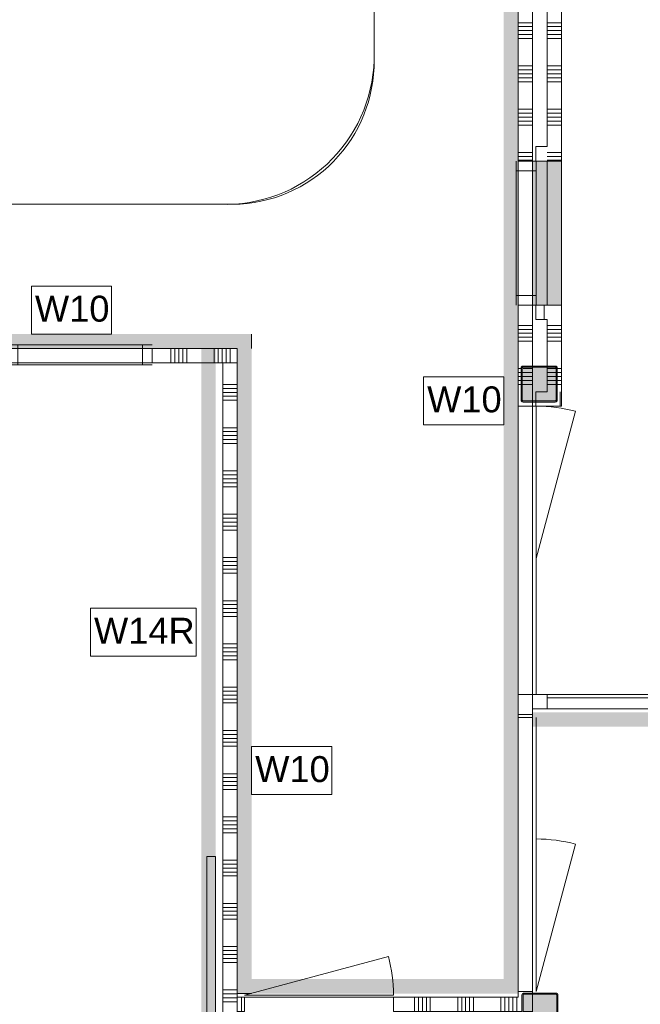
# Model space of a CAD drawing. Header units: millimetres. Extents: x -409 to 257590, y -7854 to 67330.
# Tile 175 of 205: x 86251 to 90557, y 4400 to 11231. Entities that reach past the tile are written whole.
import ezdxf

# ---------------------------------------------------------------- set-up
doc = ezdxf.new("R2010")
doc.units = ezdxf.units.MM
doc.header["$MEASUREMENT"] = 0
for name, color, linetype in [('Info Wandafwerking aanduiding', 7, 'Continuous'), ('Info Wandafwerking aanduiding Doorsnede-arcering', 7, 'Continuous'), ('New_22 NC Binnenwanden', 7, 'Continuous'), ('New_22 NC Binnenwanden Afdek-arcering', 7, 'Continuous'), ('New_22 NC Binnenwanden Deuren', 7, 'Continuous'), ('New_22 NC Binnenwanden Doorsnede-arcering', 7, 'Continuous'), ('New_22 NC Binnenwanden Laagscheidingslijnen', 7, 'Continuous'), ('New_22 NC Binnenwanden Ramen', 7, 'Continuous'), ('New_72 Vaste Inrichting', 7, 'Continuous'), ('New_Info Wandafwerking aanduiding', 7, 'Continuous'), ('New_Info Wandafwerking aanduiding Doorsnede-arcering', 7, 'Continuous'), ('New_Z Ruimtefuncties Zone omranding', 7, 'Continuous'), ('S-COLS-____-OTLN.RVT S', 7, 'Continuous'), ('S-COLS-____-OTLN.RVT S 2D arcering', 7, 'Continuous')]:
    doc.layers.add(name, color=color, linetype=linetype)
doc.styles.add('GENERATED_STYLE_1', font='txt')

# ---------------------------------------------------------------- blocks, each defined once
blk = doc.blocks.new('*X73')
at = {"layer": 'New_22 NC Binnenwanden Doorsnede-arcering', "color": 254, "linetype": 'Continuous', "lineweight": 0, "true_color": 0xe9ebeb}
for p, q in [((87300.3, 8949.4), (87300.3, 8912.7)), ((87327.8, 8949.4), (87327.8, 8912.7)), ((87355.2, 8949.4), (87355.2, 8912.7)), ((87382.6, 8949.4), (87382.6, 8912.7)), ((87410.1, 8949.4), (87410.1, 8912.7)), ((87600.3, 8949.4), (87600.3, 8912.7)), ((87627.8, 8949.4), (87627.8, 8912.7)), ((87655.2, 8949.4), (87655.2, 8912.7)), ((87682.6, 8949.4), (87682.6, 8912.7)), ((87710.1, 8949.4), (87710.1, 8912.7)), ((87300.3, 8912.7), (87300.3, 8849.4)), ((87327.8, 8912.7), (87327.8, 8849.4)), ((87355.2, 8912.7), (87355.2, 8849.4)), ((87382.6, 8912.7), (87382.6, 8849.4)), ((87410.1, 8912.7), (87410.1, 8849.4)), ((87600.3, 8912.7), (87600.3, 8849.4)), ((87627.8, 8912.7), (87627.8, 8849.4)), ((87655.2, 8912.7), (87655.2, 8849.4)), ((87682.6, 8912.7), (87682.6, 8872)), ((87710.1, 8912.7), (87710.1, 8899.5))]:
    blk.add_line(p, q, dxfattribs=at)
blk = doc.blocks.new('R1 22')
at = {"layer": 'New_22 NC Binnenwanden Ramen', "color": 1, "linetype": 'Continuous', "lineweight": 0}
for p, q in [((-500, 0), (-433, 0)), ((-433, 0), (-433, -139)), ((-433, 0), (433, 0)), ((433, -139), (433, 0)), ((433, 0), (500, 0)), ((-433, -139), (-500, -139)), ((433, -139), (-433, -139)), ((500, -139), (433, -139))]:
    blk.add_line(p, q, dxfattribs=at)
at = {"layer": 'New_22 NC Binnenwanden Ramen', "color": 9, "linetype": 'Continuous', "lineweight": 0}
for p, q in [((-500, -25), (500, -25)), ((-500, -125), (500, -125))]:
    blk.add_line(p, q, dxfattribs=at)
at = {"layer": 'New_22 NC Binnenwanden Ramen', "color": 7, "linetype": 'Continuous', "lineweight": 0}
for p, q in [((-500, -125), (-500, -25)), ((-500, -125), (-500, -25)), ((500, -125), (500, -25)), ((500, -125), (500, -25))]:
    blk.add_line(p, q, dxfattribs=at)
blk = doc.blocks.new('*X78')
at = {"layer": 'New_22 NC Binnenwanden Doorsnede-arcering', "color": 254, "linetype": 'Continuous', "lineweight": 0, "true_color": 0xe9ebeb}
for p, q in [((87710.1, 8899.5), (87710.1, 8849.4)), ((87682.6, 8872), (87682.6, 8849.4))]:
    blk.add_line(p, q, dxfattribs=at)
blk = doc.blocks.new('Wall_4_2', base_point=(73460, 8949.9))
at = {"layer": 'New_22 NC Binnenwanden', "color": 8, "linetype": 'Continuous', "lineweight": 0, "true_color": 0x778488}
blk.add_line((87169.6, 8849.4), (87169.6, 8949.4), dxfattribs=at)
at = {"layer": 'New_22 NC Binnenwanden', "color": 8, "linetype": 'Continuous', "lineweight": 0, "true_color": 0x778488, "flags": 128}
for points in [[(87760, 8949.4), (87169.6, 8949.4)], [(87760, 8949.4), (87760, 8849.4)], [(87169.6, 8849.4), (87660, 8849.4)]]:
    blk.add_lwpolyline(points, dxfattribs=at)
at = {"layer": 'New_22 NC Binnenwanden Laagscheidingslijnen', "color": 8, "linetype": 'Continuous', "lineweight": 0, "true_color": 0x778488}
blk.add_line((87760, 8849.4), (87660, 8849.4), dxfattribs=at)
at = {"layer": 'New_22 NC Binnenwanden', "color": 8, "lineweight": 0, "true_color": 0x778488}
for name in ['*X73', '*X78']:
    blk.add_blockref(name, (0, 0), dxfattribs=at)
at = {"layer": 'New_22 NC Binnenwanden Ramen', "color": 1, "linetype": 'Continuous', "lineweight": 0, "zscale": 1000, "rotation": 359.9978635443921}
blk.add_blockref('R1 22', (86669.6, 8974.4), dxfattribs=at)
blk = doc.blocks.new('*X119')
at = {"layer": 'New_22 NC Binnenwanden Doorsnede-arcering', "color": 254, "linetype": 'Continuous', "lineweight": 0, "true_color": 0xe9ebeb}
blk.add_line((87790.3, 4350), (87790.3, 4450), dxfattribs=at)
blk = doc.blocks.new('*X120')
at = {"layer": 'New_22 NC Binnenwanden Doorsnede-arcering', "color": 254, "linetype": 'Continuous', "lineweight": 0, "true_color": 0xe9ebeb}
for p, q in [((88990.3, 4350), (88990.3, 4450)), ((89017.7, 4350), (89017.7, 4450)), ((89045.1, 4350), (89045.1, 4450)), ((89072.6, 4350), (89072.6, 4450)), ((89100, 4350), (89100, 4450)), ((89290.3, 4350), (89290.3, 4450)), ((89317.7, 4350), (89317.7, 4450)), ((89345.1, 4350), (89345.1, 4450)), ((89372.6, 4350), (89372.6, 4450)), ((89400, 4350), (89400, 4450)), ((89590.3, 4350), (89590.3, 4450)), ((89617.7, 4350), (89617.7, 4450)), ((89645.1, 4350), (89645.1, 4450)), ((89672.6, 4350), (89672.6, 4450)), ((89700, 4350), (89700, 4450))]:
    blk.add_line(p, q, dxfattribs=at)
blk = doc.blocks.new('D1 22_5')
at = {"layer": 'New_22 NC Binnenwanden Deuren', "color": 1, "linetype": 'Continuous', "lineweight": 0}
for q in [(-481.8, 267.6), (-517, 0)]:
    blk.add_line((517, 0), q, dxfattribs=at)
at = {"layer": 'New_22 NC Binnenwanden Deuren', "color": 7, "linetype": 'Continuous', "lineweight": 0}
for p, q in [((-517, -14), (-517, -114)), ((-517, -14), (-517, -114)), ((517, -14), (517, -114)), ((517, -14), (517, -114))]:
    blk.add_line(p, q, dxfattribs=at)
at = {"layer": 'New_22 NC Binnenwanden Deuren', "color": 1, "linetype": 'Continuous', "lineweight": 0}
blk.add_arc((517, 0), 1034, 165, 180, dxfattribs=at)
blk = doc.blocks.new('Wall_14_2', base_point=(87660, 4450))
at = {"layer": 'New_22 NC Binnenwanden', "color": 8, "linetype": 'Continuous', "lineweight": 0, "true_color": 0x778488}
for p, q in [((87810, 4450), (87810, 4350)), ((88844, 4450), (88844, 4350))]:
    blk.add_line(p, q, dxfattribs=at)
at = {"layer": 'New_22 NC Binnenwanden', "color": 8, "linetype": 'Continuous', "lineweight": 0, "true_color": 0x778488, "flags": 128}
for points in [[(87810, 4450), (87760, 4450)], [(87760, 4450), (87760, 4350)], [(89710, 4450), (88844, 4450)], [(89810, 4450), (89810, 4350)], [(87760, 4350), (87810, 4350)], [(88844, 4350), (89710, 4350)]]:
    blk.add_lwpolyline(points, dxfattribs=at)
at = {"layer": 'New_22 NC Binnenwanden Laagscheidingslijnen', "color": 8, "linetype": 'Continuous', "lineweight": 0, "true_color": 0x778488}
for p, q in [((89710, 4350), (89735, 4350)), ((89743, 4350), (89810, 4350))]:
    blk.add_line(p, q, dxfattribs=at)
at = {"layer": 'New_22 NC Binnenwanden', "color": 8, "lineweight": 0, "true_color": 0x778488}
for name in ['*X119', '*X120']:
    blk.add_blockref(name, (0, 0), dxfattribs=at)
at = {"layer": 'New_22 NC Binnenwanden Deuren', "color": 1, "linetype": 'Continuous', "lineweight": 0, "xscale": -0.9999999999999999, "zscale": 1000, "rotation": 359.9999169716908}
blk.add_blockref('D1 22_5', (88327, 4464), dxfattribs=at)
blk = doc.blocks.new('*X622')
at = {"layer": 'New_22 NC Binnenwanden Doorsnede-arcering', "color": 254, "linetype": 'Continuous', "lineweight": 0, "true_color": 0xe9ebeb}
blk.add_line((89710, 6409.7), (89810, 6409.7), dxfattribs=at)
blk = doc.blocks.new('*X623')
at = {"layer": 'New_22 NC Binnenwanden Doorsnede-arcering', "color": 254, "linetype": 'Continuous', "lineweight": 0, "true_color": 0xe9ebeb}
for p, q in [((89710, 9109.7), (89810, 9109.7)), ((89710, 9082.3), (89810, 9082.3)), ((89710, 9054.9), (89810, 9054.9)), ((89710, 9027.4), (89810, 9027.4)), ((89710, 9000), (89810, 9000)), ((89710, 8809.7), (89735.3, 8809.7)), ((89710, 8782.3), (89735, 8782.3)), ((89710, 8754.9), (89735, 8754.9)), ((89710, 8727.4), (89735, 8727.4)), ((89710, 8700), (89735, 8700))]:
    blk.add_line(p, q, dxfattribs=at)
blk = doc.blocks.new('*X624')
at = {"layer": 'New_22 NC Binnenwanden Doorsnede-arcering', "color": 254, "linetype": 'Continuous', "lineweight": 0, "true_color": 0xe9ebeb}
for p, q in [((89710, 11509.7), (89810, 11509.7)), ((89710, 11482.3), (89810, 11482.3)), ((89710, 11454.9), (89810, 11454.9)), ((89710, 11427.4), (89810, 11427.4)), ((89710, 11400), (89810, 11400)), ((89710, 11209.7), (89810, 11209.7)), ((89710, 11182.3), (89810, 11182.3)), ((89710, 11154.9), (89810, 11154.9)), ((89710, 11127.4), (89810, 11127.4)), ((89710, 11100), (89810, 11100)), ((89710, 10909.7), (89810, 10909.7)), ((89710, 10882.3), (89810, 10882.3)), ((89710, 10854.9), (89810, 10854.9)), ((89710, 10827.4), (89810, 10827.4)), ((89710, 10800), (89810, 10800)), ((89710, 10609.7), (89810, 10609.7)), ((89710, 10582.3), (89810, 10582.3)), ((89710, 10554.9), (89810, 10554.9)), ((89710, 10527.4), (89810, 10527.4)), ((89710, 10500), (89810, 10500)), ((89710, 10309.7), (89810, 10309.7)), ((89710, 10282.3), (89810, 10282.3)), ((89710, 10254.9), (89810, 10254.9))]:
    blk.add_line(p, q, dxfattribs=at)
blk = doc.blocks.new('*X626')
at = {"layer": 'New_22 NC Binnenwanden Doorsnede-arcering', "color": 254, "linetype": 'Continuous', "lineweight": 0, "true_color": 0xe9ebeb}
for p, q in [((89743, 8782.3), (89810, 8782.3)), ((89743, 8754.9), (89810, 8754.9)), ((89743.3, 8809.7), (89810, 8809.7)), ((89743, 8727.4), (89810, 8727.4)), ((89743, 8700), (89810, 8700))]:
    blk.add_line(p, q, dxfattribs=at)
blk = doc.blocks.new('R1 22_3')
at = {"layer": 'New_22 NC Binnenwanden Ramen', "color": 1, "linetype": 'Continuous', "lineweight": 0}
for p, q in [((-500, 0), (-433, 0)), ((-433, 0), (-433, -139)), ((-433, 0), (433, 0)), ((433, -139), (433, 0)), ((433, 0), (500, 0)), ((-433, -139), (-500, -139)), ((433, -139), (-433, -139)), ((500, -139), (433, -139))]:
    blk.add_line(p, q, dxfattribs=at)
at = {"layer": 'New_22 NC Binnenwanden Ramen', "color": 9, "linetype": 'Continuous', "lineweight": 0}
for p, q in [((-500, -14), (500, -14)), ((-500, -114), (500, -114))]:
    blk.add_line(p, q, dxfattribs=at)
at = {"layer": 'New_22 NC Binnenwanden Ramen', "color": 7, "linetype": 'Continuous', "lineweight": 0}
for p, q in [((-500, -14), (-500, -114)), ((-500, -14), (-500, -114)), ((500, -14), (500, -114)), ((500, -14), (500, -114))]:
    blk.add_line(p, q, dxfattribs=at)
blk = doc.blocks.new('D1 zl1-a 22')
at = {"layer": 'New_22 NC Binnenwanden Deuren', "color": 1, "linetype": 'Continuous', "lineweight": 0}
for p, q in [((57, 0), (-964, 273.6)), ((57, 0), (-1000, 0)), ((1000, 0), (57, 0))]:
    blk.add_line(p, q, dxfattribs=at)
at = {"layer": 'New_22 NC Binnenwanden Deuren', "color": 7, "linetype": 'Continuous', "lineweight": 0}
for p, q in [((-1000, -125), (-1000, -25)), ((-1000, -125), (-1000, -25)), ((1000, -125), (1000, -25)), ((1000, -125), (1000, -25))]:
    blk.add_line(p, q, dxfattribs=at)
at = {"layer": 'New_22 NC Binnenwanden Deuren', "color": 1, "linetype": 'Continuous', "lineweight": 0}
blk.add_arc((57, 0), 1057, 165, 180, dxfattribs=at)
blk = doc.blocks.new('D1 zl1-b 22_6')
at = {"layer": 'New_22 NC Binnenwanden Deuren', "color": 1, "linetype": 'Continuous', "lineweight": 0}
for p, q in [((950, 0), (-71, 273.6)), ((-950, 0), (-107, 0)), ((950, 0), (-107, 0))]:
    blk.add_line(p, q, dxfattribs=at)
at = {"layer": 'New_22 NC Binnenwanden Deuren', "color": 7, "linetype": 'Continuous', "lineweight": 0}
for p, q in [((-950, -125), (-950, -25)), ((-950, -125), (-950, -25)), ((950, -125), (950, -25)), ((950, -125), (950, -25))]:
    blk.add_line(p, q, dxfattribs=at)
at = {"layer": 'New_22 NC Binnenwanden Deuren', "color": 1, "linetype": 'Continuous', "lineweight": 0}
blk.add_arc((950, 0), 1057, 165, 180, dxfattribs=at)
blk = doc.blocks.new('Wall_135_2', base_point=(89810, 11600))
at = {"layer": 'New_22 NC Binnenwanden', "color": 8, "linetype": 'Continuous', "lineweight": 0, "true_color": 0x778488}
for p, q in [((89710, 10250), (89810, 10250)), ((89710, 9250), (89810, 9250)), ((89710, 8550), (89810, 8550)), ((89710, 6550), (89810, 6550)), ((89710, 6390), (89810, 6390)), ((89710, 4490), (89810, 4490))]:
    blk.add_line(p, q, dxfattribs=at)
at = {"layer": 'New_22 NC Binnenwanden', "color": 8, "linetype": 'Continuous', "lineweight": 0, "true_color": 0x778488, "flags": 128}
for points in [[(89710, 11600), (89710, 10250)], [(89810, 10250), (89810, 11600)], [(89710, 9250), (89710, 8550)], [(89810, 8825), (89810, 9250)], [(89810, 8583), (89810, 8817)], [(89810, 8550), (89810, 8575)], [(89710, 6550), (89710, 6390)], [(89810, 6390), (89810, 6550)], [(89710, 4490), (89710, 4450)], [(89810, 4475), (89810, 4490)], [(89810, 4450), (89810, 4467)]]:
    blk.add_lwpolyline(points, dxfattribs=at)
at = {"layer": 'New_22 NC Binnenwanden', "color": 8, "lineweight": 0, "true_color": 0x778488}
for name in ['*X624', '*X623', '*X626', '*X622']:
    blk.add_blockref(name, (0, 0), dxfattribs=at)
at = {"layer": 'New_22 NC Binnenwanden Deuren', "color": 1, "linetype": 'Continuous', "lineweight": 0, "zscale": 1000, "rotation": 270}
for name, p in [('D1 zl1-a 22', (89835, 7550)), ('D1 zl1-b 22_6', (89835, 5440))]:
    blk.add_blockref(name, p, dxfattribs=at)
at = {"layer": 'New_22 NC Binnenwanden Ramen', "color": 1, "linetype": 'Continuous', "lineweight": 0, "zscale": 1000, "rotation": 90}
blk.add_blockref('R1 22_3', (89696, 9750), dxfattribs=at)
blk = doc.blocks.new('Wall_238_2', base_point=(90010, 10250))
at = {"layer": 'New_22 NC Binnenwanden', "color": 8, "linetype": 'Continuous', "lineweight": 0, "true_color": 0x778488, "flags": 128}
for points in [[(89910, 10350), (89832.4, 10350)], [(89832.4, 10250), (89832.4, 10350)], [(89832.4, 10250), (89910, 10250)]]:
    blk.add_lwpolyline(points, dxfattribs=at)
blk = doc.blocks.new('*X959')
at = {"layer": 'New_22 NC Binnenwanden Doorsnede-arcering', "color": 254, "linetype": 'Continuous', "lineweight": 0, "true_color": 0xe9ebeb}
blk.add_line((89890.3, 9150), (89890.3, 9250), dxfattribs=at)
blk = doc.blocks.new('Wall_239_2', base_point=(90010, 9250))
at = {"layer": 'New_22 NC Binnenwanden', "color": 8, "linetype": 'Continuous', "lineweight": 0, "true_color": 0x778488, "flags": 128}
for points in [[(89910, 9250), (89832.4, 9250)], [(89832.4, 9250), (89832.4, 9150)], [(89832.4, 9150), (89910, 9150)]]:
    blk.add_lwpolyline(points, dxfattribs=at)
at = {"layer": 'New_22 NC Binnenwanden', "color": 8, "lineweight": 0, "true_color": 0x778488}
blk.add_blockref('*X959', (0, 0), dxfattribs=at)
blk = doc.blocks.new('Slab_10_2', base_point=(89810, 9250))
at = {"layer": 'New_22 NC Binnenwanden Afdek-arcering', "linetype": 'Continuous', "lineweight": 0, "true_color": 0xffffff}
blk.add_hatch(color=7, dxfattribs=at).paths.add_polyline_path([(89810, 9250), (90010, 9250), (90010, 10250), (89810, 10250)])
at = {"layer": 'New_22 NC Binnenwanden', "color": 1, "linetype": 'Continuous', "lineweight": 0, "flags": 128}
blk.add_lwpolyline([(89810, 9250), (90010, 9250), (90010, 10250), (89810, 10250)], close=True, dxfattribs=at)
blk = doc.blocks.new('*X1280')
at = {"layer": 'New_22 NC Binnenwanden Doorsnede-arcering', "color": 254, "linetype": 'Continuous', "lineweight": 0, "true_color": 0xe9ebeb}
for p, q in [((90000, 8560), (90000, 8559.3)), ((90000, 8559.3), (90000, 8550))]:
    blk.add_line(p, q, dxfattribs=at)
blk = doc.blocks.new('*X1283')
at = {"layer": 'New_22 NC Binnenwanden Doorsnede-arcering', "color": 254, "linetype": 'Continuous', "lineweight": 0, "true_color": 0xe9ebeb}
blk.add_line((90000, 8650), (90000, 8560), dxfattribs=at)
blk = doc.blocks.new('Wall_299_2', base_point=(90010, 8550))
at = {"layer": 'New_22 NC Binnenwanden', "color": 8, "linetype": 'Continuous', "lineweight": 0, "true_color": 0x778488, "flags": 128}
for points in [[(89910, 8650), (89832.4, 8650)], [(89832.4, 8583), (89832.4, 8650)], [(90010, 8550), (90010, 8650)], [(89832.4, 8550), (89832.4, 8575)], [(89832.4, 8550), (90010, 8550)]]:
    blk.add_lwpolyline(points, dxfattribs=at)
at = {"layer": 'New_22 NC Binnenwanden', "color": 8, "lineweight": 0, "true_color": 0x778488}
for name in ['*X1283', '*X1280']:
    blk.add_blockref(name, (0, 0), dxfattribs=at)
blk = doc.blocks.new('*X1285')
at = {"layer": 'New_22 NC Binnenwanden Doorsnede-arcering', "color": 254, "linetype": 'Continuous', "lineweight": 0, "true_color": 0xe9ebeb}
for p, q in [((89910, 11482.3), (90010, 11482.3)), ((89910, 11454.9), (90010, 11454.9)), ((89910, 11427.4), (90010, 11427.4)), ((89910, 11400), (90010, 11400)), ((89910, 11209.7), (90010, 11209.7)), ((89910, 11182.3), (90010, 11182.3)), ((89910, 11154.9), (90010, 11154.9)), ((89910, 11127.4), (90010, 11127.4)), ((89910, 11100), (90010, 11100)), ((89910, 10909.7), (90010, 10909.7)), ((89910, 10882.3), (90010, 10882.3)), ((89910, 10854.9), (90010, 10854.9)), ((89910, 10827.4), (90010, 10827.4)), ((89910, 10800), (90010, 10800)), ((89910, 10609.7), (90010, 10609.7)), ((89910, 10582.3), (90010, 10582.3)), ((89910, 10554.9), (90010, 10554.9)), ((89910, 10527.4), (90010, 10527.4)), ((89910, 10500), (90010, 10500)), ((89910, 10309.7), (90010, 10309.7)), ((89910, 10282.3), (90010, 10282.3)), ((89910, 10254.9), (90010, 10254.9))]:
    blk.add_line(p, q, dxfattribs=at)
blk = doc.blocks.new('*X1286')
at = {"layer": 'New_22 NC Binnenwanden Doorsnede-arcering', "color": 254, "linetype": 'Continuous', "lineweight": 0, "true_color": 0xe9ebeb}
for p, q in [((89910, 9109.7), (90010, 9109.7)), ((89910, 9082.3), (90010, 9082.3)), ((89910, 9054.9), (90010, 9054.9)), ((89910, 9027.4), (90010, 9027.4)), ((89910, 9000), (90010, 9000)), ((89984.7, 8809.7), (90010, 8809.7)), ((89985, 8782.3), (90010, 8782.3)), ((89985, 8754.9), (90010, 8754.9)), ((89985, 8727.4), (90010, 8727.4)), ((89985, 8700), (90010, 8700))]:
    blk.add_line(p, q, dxfattribs=at)
blk = doc.blocks.new('*X1287')
at = {"layer": 'New_22 NC Binnenwanden Doorsnede-arcering', "color": 254, "linetype": 'Continuous', "lineweight": 0, "true_color": 0xe9ebeb}
for p, q in [((89910, 8809.7), (89976.7, 8809.7)), ((89910, 8782.3), (89977, 8782.3)), ((89910, 8754.9), (89977, 8754.9)), ((89910, 8727.4), (89977, 8727.4)), ((89910, 8700), (89977, 8700))]:
    blk.add_line(p, q, dxfattribs=at)
blk = doc.blocks.new('R rechthoekige opening 22')
at = {"layer": 'New_22 NC Binnenwanden Ramen', "color": 9, "linetype": 'Continuous', "lineweight": 0}
for p, q in [((-500, -25), (500, -25)), ((-500, -125), (500, -125))]:
    blk.add_line(p, q, dxfattribs=at)
at = {"layer": 'New_22 NC Binnenwanden Ramen', "color": 7, "linetype": 'Continuous', "lineweight": 0}
for p, q in [((-500, -125), (-500, -25)), ((500, -125), (500, -25))]:
    blk.add_line(p, q, dxfattribs=at)
blk = doc.blocks.new('Wall_300_2', base_point=(90010, 8550))
at = {"layer": 'New_22 NC Binnenwanden', "color": 8, "linetype": 'Continuous', "lineweight": 0, "true_color": 0x778488}
for p, q in [((90010, 10250), (89910, 10250)), ((90010, 9250), (89910, 9250))]:
    blk.add_line(p, q, dxfattribs=at)
at = {"layer": 'New_22 NC Binnenwanden', "color": 8, "linetype": 'Continuous', "lineweight": 0, "true_color": 0x778488, "flags": 128}
for points in [[(89910, 12925), (89910, 10350)], [(90010, 10250), (90010, 11500)], [(90010, 8650), (90010, 9250)], [(89910, 9150), (89910, 8825)], [(89910, 8817), (89910, 8650)]]:
    blk.add_lwpolyline(points, dxfattribs=at)
at = {"layer": 'New_22 NC Binnenwanden', "color": 8, "lineweight": 0, "true_color": 0x778488}
for name in ['*X1285', '*X1286', '*X1287']:
    blk.add_blockref(name, (0, 0), dxfattribs=at)
at = {"layer": 'New_22 NC Binnenwanden Ramen', "color": 1, "linetype": 'Continuous', "lineweight": 0, "zscale": 1000, "rotation": 90}
blk.add_blockref('R rechthoekige opening 22', (89885, 9750), dxfattribs=at)
blk = doc.blocks.new('Wall_358_2', base_point=(74410.4, 8949.9))
at = {"layer": 'Info Wandafwerking aanduiding Doorsnede-arcering', "linetype": 'Continuous', "lineweight": 0}
for points in [[(87760, 9049.4), (74410.4, 9049.9), (74410.4, 8949.9), (87760, 8949.4)], [(87760, 8949.4), (87860, 9049.4), (87760, 9049.4)], [(87760, 8949.4), (87860, 8949.4), (87860, 9049.4)]]:
    blk.add_hatch(color=1, dxfattribs=at).paths.add_polyline_path(points)
at = {"layer": 'Info Wandafwerking aanduiding', "color": 9, "linetype": 'Continuous', "lineweight": 0, "flags": 128}
blk.add_lwpolyline([(87860, 9049.4), (87860, 8949.4)], dxfattribs=at)
blk = doc.blocks.new('Wall_359_2', base_point=(87760, 8949.4))
at = {"layer": 'Info Wandafwerking aanduiding Doorsnede-arcering', "linetype": 'Continuous', "lineweight": 0}
for points in [[(87760, 8949.4), (87760, 4574.7), (87860, 4574.7), (87860, 8949.4)], [(87860, 4574.7), (87760, 4574.7), (87760, 4474.7)], [(87860, 4574.7), (87760, 4474.7), (87860, 4474.7)]]:
    blk.add_hatch(color=1, dxfattribs=at).paths.add_polyline_path(points)
at = {"layer": 'Info Wandafwerking aanduiding', "color": 9, "linetype": 'Continuous', "lineweight": 0, "flags": 128}
blk.add_lwpolyline([(87760, 4474.7), (87860, 4474.7)], dxfattribs=at)
blk = doc.blocks.new('Wall_360_2', base_point=(87760, 4474.7))
at = {"layer": 'Info Wandafwerking aanduiding Doorsnede-arcering', "linetype": 'Continuous', "lineweight": 0}
for points in [[(87860, 4474.7), (89610, 4474.7), (89610, 4574.7), (87860, 4574.7)], [(89610, 4574.7), (89610, 4474.7), (89710, 4474.7)], [(89710, 4574.7), (89610, 4574.7), (89710, 4474.7)]]:
    blk.add_hatch(color=1, dxfattribs=at).paths.add_polyline_path(points)
at = {"layer": 'Info Wandafwerking aanduiding', "color": 9, "linetype": 'Continuous', "lineweight": 0, "flags": 128}
blk.add_lwpolyline([(89710, 4474.7), (89710, 4574.7)], dxfattribs=at)
blk = doc.blocks.new('Wall_361_2', base_point=(89710, 4474.7))
at = {"layer": 'Info Wandafwerking aanduiding Doorsnede-arcering', "linetype": 'Continuous', "lineweight": 0}
blk.add_hatch(color=1, dxfattribs=at).paths.add_polyline_path([(89710, 4574.7), (89710, 21250), (89610, 21250), (89610, 4574.7)])
blk = doc.blocks.new('Slab_30_2', base_point=(89810, 9250))
at = {"layer": 'New_22 NC Binnenwanden Afdek-arcering', "linetype": 'Continuous', "lineweight": 0, "true_color": 0xffffff}
blk.add_hatch(color=7, dxfattribs=at).paths.add_polyline_path([(89810, 9250), (90010, 9250), (90010, 10250), (89810, 10250)])
at = {"layer": 'New_22 NC Binnenwanden', "color": 1, "linetype": 'Continuous', "lineweight": 0, "flags": 128}
blk.add_lwpolyline([(89810, 9250), (90010, 9250), (90010, 10250), (89810, 10250)], close=True, dxfattribs=at)
blk = doc.blocks.new('Notitiebord 22 KM')
at = {"layer": 'New_72 Vaste Inrichting', "color": 253, "linetype": 'Continuous', "lineweight": 0, "true_color": 0x99a3a6}
for p, q in [((2000, 60), (0, 60)), ((0, 60), (0, 0)), ((0, 0), (2000, 0)), ((2000, 0), (2000, 60))]:
    blk.add_line(p, q, dxfattribs=at)
blk = doc.blocks.new('Column 374[57]_2', base_point=(0.5, 3))
at = {"layer": 'S-COLS-____-OTLN.RVT S 2D arcering', "linetype": 'Continuous', "lineweight": 0, "true_color": 0x778488}
h = blk.add_hatch(color=8, dxfattribs=at)
h.paths.add_polyline_path([(89730.5, 8591), (89731.5, 8586), (89734.3, 8581.8), (89738.5, 8578.9), (89743.5, 8578), (89967.5, 8578), (89972.5, 8578.9), (89976.7, 8581.8), (89979.5, 8586), (89980.5, 8591), (89980.5, 8815), (89979.5, 8819.9), (89976.7, 8824.1), (89972.5, 8827), (89967.5, 8828), (89743.5, 8828), (89738.5, 8827), (89734.3, 8824.1), (89731.5, 8819.9), (89730.5, 8815)])
h.paths.add_polyline_path([(89967.5, 8586), (89743.5, 8586), (89741.6, 8586.3), (89740, 8587.4), (89738.9, 8589), (89738.5, 8591), (89738.5, 8815), (89738.9, 8816.9), (89740, 8818.5), (89741.6, 8819.6), (89743.5, 8820), (89967.5, 8820), (89969.4, 8819.6), (89971.1, 8818.5), (89972.1, 8816.9), (89972.5, 8815), (89972.5, 8591), (89972.1, 8589), (89971.1, 8587.4), (89969.4, 8586.3)], flags=0)
blk.add_hatch(color=8, dxfattribs=at).paths.add_polyline_path([(89967.5, 8820), (89743.5, 8820), (89741.6, 8819.6), (89740, 8818.5), (89738.9, 8816.9), (89738.5, 8815), (89738.5, 8591), (89738.9, 8589), (89740, 8587.4), (89741.6, 8586.3), (89743.5, 8586), (89967.5, 8586), (89969.4, 8586.3), (89971.1, 8587.4), (89972.1, 8589), (89972.5, 8591), (89972.5, 8815), (89972.1, 8816.9), (89971.1, 8818.5), (89969.4, 8819.6)])
at = {"layer": 'S-COLS-____-OTLN.RVT S', "color": 1, "linetype": 'Continuous', "lineweight": 0}
for p, q in [((89731.5, 8819.9), (89730.5, 8815)), ((89730.5, 8815), (89730.5, 8591)), ((89734.3, 8824.1), (89731.5, 8819.9)), ((89738.5, 8827), (89734.3, 8824.1)), ((89743.5, 8828), (89738.5, 8827)), ((89738.5, 8815), (89738.9, 8816.9)), ((89738.5, 8591), (89738.5, 8815)), ((89738.9, 8816.9), (89740, 8818.5)), ((89740, 8818.5), (89741.6, 8819.6)), ((89741.6, 8819.6), (89743.5, 8820)), ((89967.5, 8828), (89743.5, 8828)), ((89743.5, 8820), (89967.5, 8820)), ((89972.5, 8827), (89967.5, 8828)), ((89967.5, 8820), (89969.4, 8819.6)), ((89969.4, 8819.6), (89971.1, 8818.5)), ((89971.1, 8818.5), (89972.1, 8816.9)), ((89972.1, 8816.9), (89972.5, 8815)), ((89976.7, 8824.1), (89972.5, 8827)), ((89972.5, 8815), (89972.5, 8591)), ((89979.5, 8819.9), (89976.7, 8824.1)), ((89980.5, 8815), (89979.5, 8819.9)), ((89980.5, 8591), (89980.5, 8815)), ((89730.5, 8591), (89731.5, 8586)), ((89731.5, 8586), (89734.3, 8581.8)), ((89734.3, 8581.8), (89738.5, 8578.9)), ((89738.9, 8589), (89738.5, 8591)), ((89738.5, 8578.9), (89743.5, 8578)), ((89740, 8587.4), (89738.9, 8589)), ((89741.6, 8586.3), (89740, 8587.4)), ((89743.5, 8586), (89741.6, 8586.3)), ((89967.5, 8586), (89743.5, 8586)), ((89743.5, 8578), (89967.5, 8578)), ((89969.4, 8586.3), (89967.5, 8586)), ((89967.5, 8578), (89972.5, 8578.9)), ((89971.1, 8587.4), (89969.4, 8586.3)), ((89972.1, 8589), (89971.1, 8587.4)), ((89972.5, 8591), (89972.1, 8589)), ((89972.5, 8578.9), (89976.7, 8581.8)), ((89976.7, 8581.8), (89979.5, 8586)), ((89979.5, 8586), (89980.5, 8591))]:
    blk.add_line(p, q, dxfattribs=at)
blk = doc.blocks.new('Column 392[75]_2', base_point=(0.5, 3))
at = {"layer": 'S-COLS-____-OTLN.RVT S 2D arcering', "linetype": 'Continuous', "lineweight": 0, "true_color": 0x778488}
h = blk.add_hatch(color=8, dxfattribs=at)
h.paths.add_polyline_path([(89735.5, 4241), (89736.5, 4236), (89739.3, 4231.8), (89743.5, 4228.9), (89748.5, 4228), (89972.5, 4228), (89977.5, 4228.9), (89981.7, 4231.8), (89984.5, 4236), (89985.5, 4241), (89985.5, 4465), (89984.5, 4469.9), (89981.7, 4474.1), (89977.5, 4477), (89972.5, 4478), (89748.5, 4478), (89743.5, 4477), (89739.3, 4474.1), (89736.5, 4469.9), (89735.5, 4465)])
h.paths.add_polyline_path([(89972.5, 4236), (89748.5, 4236), (89746.6, 4236.3), (89745, 4237.4), (89743.9, 4239), (89743.5, 4241), (89743.5, 4465), (89743.9, 4466.9), (89745, 4468.5), (89746.6, 4469.6), (89748.5, 4470), (89972.5, 4470), (89974.4, 4469.6), (89976.1, 4468.5), (89977.1, 4466.9), (89977.5, 4465), (89977.5, 4241), (89977.1, 4239), (89976.1, 4237.4), (89974.4, 4236.3)], flags=0)
blk.add_hatch(color=8, dxfattribs=at).paths.add_polyline_path([(89972.5, 4470), (89748.5, 4470), (89746.6, 4469.6), (89745, 4468.5), (89743.9, 4466.9), (89743.5, 4465), (89743.5, 4241), (89743.9, 4239), (89745, 4237.4), (89746.6, 4236.3), (89748.5, 4236), (89972.5, 4236), (89974.4, 4236.3), (89976.1, 4237.4), (89977.1, 4239), (89977.5, 4241), (89977.5, 4465), (89977.1, 4466.9), (89976.1, 4468.5), (89974.4, 4469.6)])
at = {"layer": 'S-COLS-____-OTLN.RVT S', "color": 1, "linetype": 'Continuous', "lineweight": 0}
for p, q in [((89736.5, 4469.9), (89735.5, 4465)), ((89735.5, 4465), (89735.5, 4241)), ((89739.3, 4474.1), (89736.5, 4469.9)), ((89743.5, 4477), (89739.3, 4474.1)), ((89748.5, 4478), (89743.5, 4477)), ((89743.5, 4465), (89743.9, 4466.9)), ((89743.5, 4241), (89743.5, 4465)), ((89743.9, 4466.9), (89745, 4468.5)), ((89745, 4468.5), (89746.6, 4469.6)), ((89746.6, 4469.6), (89748.5, 4470)), ((89972.5, 4478), (89748.5, 4478)), ((89748.5, 4470), (89972.5, 4470)), ((89977.5, 4477), (89972.5, 4478)), ((89972.5, 4470), (89974.4, 4469.6)), ((89974.4, 4469.6), (89976.1, 4468.5)), ((89976.1, 4468.5), (89977.1, 4466.9)), ((89977.1, 4466.9), (89977.5, 4465)), ((89981.7, 4474.1), (89977.5, 4477)), ((89977.5, 4465), (89977.5, 4241)), ((89984.5, 4469.9), (89981.7, 4474.1)), ((89985.5, 4465), (89984.5, 4469.9)), ((89985.5, 4241), (89985.5, 4465)), ((89735.5, 4241), (89736.5, 4236)), ((89736.5, 4236), (89739.3, 4231.8)), ((89743.9, 4239), (89743.5, 4241)), ((89745, 4237.4), (89743.9, 4239)), ((89746.6, 4236.3), (89745, 4237.4)), ((89748.5, 4236), (89746.6, 4236.3)), ((89972.5, 4236), (89748.5, 4236)), ((89974.4, 4236.3), (89972.5, 4236)), ((89976.1, 4237.4), (89974.4, 4236.3)), ((89977.1, 4239), (89976.1, 4237.4)), ((89977.5, 4241), (89977.1, 4239)), ((89981.7, 4231.8), (89984.5, 4236)), ((89984.5, 4236), (89985.5, 4241)), ((89739.3, 4231.8), (89743.5, 4228.9)), ((89743.5, 4228.9), (89748.5, 4228)), ((89748.5, 4228), (89972.5, 4228)), ((89972.5, 4228), (89977.5, 4228.9)), ((89977.5, 4228.9), (89981.7, 4231.8))]:
    blk.add_line(p, q, dxfattribs=at)
blk = doc.blocks.new('*X2068')
at = {"layer": 'New_22 NC Binnenwanden Doorsnede-arcering', "color": 254, "linetype": 'Continuous', "lineweight": 0, "true_color": 0xe9ebeb}
for p, q in [((87733, 8700), (87660, 8700)), ((87760, 8700), (87733, 8700)), ((87733, 8672.6), (87660, 8672.6)), ((87733, 8645.1), (87660, 8645.1)), ((87733, 8617.7), (87660, 8617.7)), ((87760, 8672.6), (87733, 8672.6)), ((87760, 8645.1), (87733, 8645.1)), ((87760, 8617.7), (87733, 8617.7)), ((87733, 8590.3), (87660, 8590.3)), ((87760, 8590.3), (87733, 8590.3)), ((87733, 8400), (87660, 8400)), ((87733, 8372.6), (87660, 8372.6)), ((87733, 8345.1), (87660, 8345.1)), ((87760, 8400), (87733, 8400)), ((87760, 8372.6), (87733, 8372.6)), ((87760, 8345.1), (87733, 8345.1)), ((87733, 8317.7), (87660, 8317.7)), ((87733, 8290.3), (87660, 8290.3)), ((87760, 8317.7), (87733, 8317.7)), ((87760, 8290.3), (87733, 8290.3)), ((87733, 8100), (87660, 8100)), ((87733, 8072.6), (87660, 8072.6)), ((87760, 8100), (87733, 8100)), ((87760, 8072.6), (87733, 8072.6)), ((87733, 8045.1), (87660, 8045.1)), ((87733, 8017.7), (87660, 8017.7)), ((87760, 8045.1), (87733, 8045.1)), ((87760, 8017.7), (87733, 8017.7)), ((87733, 7990.3), (87660, 7990.3)), ((87760, 7990.3), (87733, 7990.3)), ((87733, 7800), (87660, 7800)), ((87760, 7800), (87733, 7800)), ((87733, 7772.6), (87660, 7772.6)), ((87733, 7745.1), (87660, 7745.1)), ((87760, 7772.6), (87733, 7772.6)), ((87760, 7745.1), (87733, 7745.1)), ((87733, 7717.7), (87660, 7717.7)), ((87733, 7690.3), (87660, 7690.3)), ((87760, 7717.7), (87733, 7717.7)), ((87760, 7690.3), (87733, 7690.3)), ((87733, 7500), (87660, 7500)), ((87733, 7472.6), (87660, 7472.6)), ((87760, 7500), (87733, 7500)), ((87760, 7472.6), (87733, 7472.6)), ((87733, 7445.1), (87660, 7445.1)), ((87733, 7417.7), (87660, 7417.7)), ((87733, 7390.3), (87660, 7390.3)), ((87760, 7445.1), (87733, 7445.1)), ((87760, 7417.7), (87733, 7417.7)), ((87760, 7390.3), (87733, 7390.3)), ((87733, 7200), (87660, 7200)), ((87733, 7172.6), (87660, 7172.6)), ((87760, 7200), (87733, 7200)), ((87760, 7172.6), (87733, 7172.6)), ((87733, 7145.1), (87660, 7145.1)), ((87733, 7117.7), (87660, 7117.7)), ((87760, 7145.1), (87733, 7145.1)), ((87760, 7117.7), (87733, 7117.7)), ((87733, 7090.3), (87660, 7090.3)), ((87760, 7090.3), (87733, 7090.3)), ((87733, 6900), (87660, 6900)), ((87760, 6900), (87733, 6900)), ((87733, 6872.6), (87660, 6872.6)), ((87733, 6845.1), (87660, 6845.1)), ((87760, 6872.6), (87733, 6872.6)), ((87760, 6845.1), (87733, 6845.1)), ((87733, 6817.7), (87660, 6817.7)), ((87733, 6790.3), (87660, 6790.3)), ((87760, 6817.7), (87733, 6817.7)), ((87760, 6790.3), (87733, 6790.3)), ((87733, 6600), (87660, 6600)), ((87733, 6572.6), (87660, 6572.6)), ((87760, 6600), (87733, 6600)), ((87760, 6572.6), (87733, 6572.6)), ((87733, 6545.1), (87660, 6545.1)), ((87733, 6517.7), (87660, 6517.7)), ((87733, 6490.3), (87660, 6490.3)), ((87760, 6545.1), (87733, 6545.1)), ((87760, 6517.7), (87733, 6517.7)), ((87760, 6490.3), (87733, 6490.3)), ((87733, 6300), (87660, 6300)), ((87760, 6300), (87733, 6300)), ((87733, 6272.6), (87660, 6272.6)), ((87733, 6245.1), (87660, 6245.1)), ((87733, 6217.7), (87660, 6217.7)), ((87760, 6272.6), (87733, 6272.6)), ((87760, 6245.1), (87733, 6245.1)), ((87760, 6217.7), (87733, 6217.7)), ((87733, 6190.3), (87660, 6190.3)), ((87760, 6190.3), (87733, 6190.3)), ((87733, 6000), (87660, 6000)), ((87733, 5972.6), (87660, 5972.6)), ((87733, 5945.1), (87660, 5945.1)), ((87760, 6000), (87733, 6000)), ((87760, 5972.6), (87733, 5972.6)), ((87760, 5945.1), (87733, 5945.1)), ((87733, 5917.7), (87660, 5917.7)), ((87733, 5890.3), (87660, 5890.3)), ((87760, 5917.7), (87733, 5917.7)), ((87760, 5890.3), (87733, 5890.3)), ((87733, 5700), (87660, 5700)), ((87733, 5672.6), (87660, 5672.6)), ((87760, 5700), (87733, 5700)), ((87760, 5672.6), (87733, 5672.6)), ((87733, 5645.1), (87660, 5645.1)), ((87733, 5617.7), (87660, 5617.7)), ((87760, 5645.1), (87733, 5645.1)), ((87760, 5617.7), (87733, 5617.7)), ((87733, 5590.3), (87660, 5590.3)), ((87760, 5590.3), (87733, 5590.3)), ((87733, 5400), (87660, 5400)), ((87760, 5400), (87733, 5400)), ((87733, 5372.6), (87660, 5372.6)), ((87733, 5345.1), (87660, 5345.1)), ((87760, 5372.6), (87733, 5372.6)), ((87760, 5345.1), (87733, 5345.1)), ((87733, 5317.7), (87660, 5317.7)), ((87733, 5290.3), (87660, 5290.3)), ((87760, 5317.7), (87733, 5317.7)), ((87760, 5290.3), (87733, 5290.3)), ((87733, 5100), (87660, 5100)), ((87733, 5072.6), (87660, 5072.6)), ((87760, 5100), (87733, 5100)), ((87760, 5072.6), (87733, 5072.6)), ((87733, 5045.1), (87660, 5045.1)), ((87733, 5017.7), (87660, 5017.7)), ((87733, 4990.3), (87660, 4990.3)), ((87760, 5045.1), (87733, 5045.1)), ((87760, 5017.7), (87733, 5017.7)), ((87760, 4990.3), (87733, 4990.3)), ((87733, 4800), (87660, 4800)), ((87760, 4800), (87733, 4800)), ((87733, 4772.6), (87660, 4772.6)), ((87733, 4745.1), (87660, 4745.1)), ((87733, 4717.7), (87660, 4717.7)), ((87760, 4772.6), (87733, 4772.6)), ((87760, 4745.1), (87733, 4745.1)), ((87760, 4717.7), (87733, 4717.7)), ((87733, 4690.3), (87660, 4690.3)), ((87760, 4690.3), (87733, 4690.3)), ((87733, 4500), (87660, 4500)), ((87733, 4472.6), (87660, 4472.6)), ((87733, 4445.1), (87660, 4445.1)), ((87760, 4500), (87733, 4500)), ((87760, 4472.6), (87733, 4472.6)), ((87760, 4445.1), (87733, 4445.1)), ((87733, 4417.7), (87660, 4417.7)), ((87760, 4417.7), (87733, 4417.7))]:
    blk.add_line(p, q, dxfattribs=at)
blk = doc.blocks.new('Wall_471_2', base_point=(87660, 8949.4))
at = {"layer": 'New_22 NC Binnenwanden', "color": 8, "linetype": 'Continuous', "lineweight": 0, "true_color": 0x778488, "flags": 128}
for points in [[(87660, 8849.4), (87660, 0)], [(87760, 0), (87760, 8849.4)]]:
    blk.add_lwpolyline(points, dxfattribs=at)
at = {"layer": 'New_22 NC Binnenwanden Laagscheidingslijnen', "color": 8, "linetype": 'Continuous', "lineweight": 0, "true_color": 0x778488}
blk.add_line((87760, 8849.4), (87660, 8849.4), dxfattribs=at)
at = {"layer": 'New_22 NC Binnenwanden', "color": 8, "lineweight": 0, "true_color": 0x778488}
blk.add_blockref('*X2068', (0, 0), dxfattribs=at)
blk = doc.blocks.new('DV1 22')
at = {"layer": 'New_22 NC Binnenwanden Deuren', "color": 7, "linetype": 'Continuous', "lineweight": 0}
for p, q in [((-4599.5, 0), (-4599.5, 25)), ((-4599.5, -75), (-4599.5, 0)), ((-4599.5, -75), (-4599.5, 0))]:
    blk.add_line(p, q, dxfattribs=at)
at = {"layer": 'New_22 NC Binnenwanden Deuren', "color": 1, "linetype": 'Continuous', "lineweight": 0}
for q in [(-4599.5, 0), (-3066.3, 0)]:
    blk.add_line((-4088.5, 0), q, dxfattribs=at)
blk = doc.blocks.new('Wall_494_2', base_point=(89810, 6450))
at = {"layer": 'New_22 NC Binnenwanden', "color": 8, "linetype": 'Continuous', "lineweight": 0, "true_color": 0x778488}
for p, q in [((89911, 6525), (89911, 6550)), ((89911, 6450), (89911, 6525))]:
    blk.add_line(p, q, dxfattribs=at)
at = {"layer": 'New_22 NC Binnenwanden', "color": 8, "linetype": 'Continuous', "lineweight": 0, "true_color": 0x778488, "flags": 128}
for points in [[(89911, 6550), (89810, 6550)], [(89810, 6450), (89810, 6550)], [(89810, 6450), (89911, 6450)]]:
    blk.add_lwpolyline(points, dxfattribs=at)
at = {"layer": 'New_22 NC Binnenwanden Deuren', "color": 1, "linetype": 'Continuous', "lineweight": 0, "zscale": 1000, "rotation": 2.022747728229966e-05}
blk.add_blockref('DV1 22', (94510.5, 6525), dxfattribs=at)
blk = doc.blocks.new('Wall_559_2', base_point=(87560, 8949.4))
at = {"layer": 'New_Info Wandafwerking aanduiding Doorsnede-arcering', "linetype": 'Continuous', "lineweight": 0, "true_color": 0x000000}
blk.add_hatch(color=18, dxfattribs=at).paths.add_polyline_path([(87510, 8949.4), (87510, 0), (87610, 0), (87610, 8949.4)])
at = {"layer": 'New_Info Wandafwerking aanduiding', "color": 9, "linetype": 'Continuous', "lineweight": 0, "flags": 128}
blk.add_lwpolyline([(87610, 8949.4), (87510, 8949.4)], dxfattribs=at)
blk = doc.blocks.new('Wall_562_2', base_point=(99110, 6376.3))
at = {"layer": 'New_Info Wandafwerking aanduiding Doorsnede-arcering', "linetype": 'Continuous', "lineweight": 0, "true_color": 0x000000}
blk.add_hatch(color=18, dxfattribs=at).paths.add_polyline_path([(99110, 6426.3), (89810, 6426.3), (89810, 6326.3), (99110, 6326.3)])
at = {"layer": 'New_Info Wandafwerking aanduiding', "color": 9, "linetype": 'Continuous', "lineweight": 0, "flags": 128}
blk.add_lwpolyline([(89810, 6326.3), (89810, 6426.3)], dxfattribs=at)

msp = doc.modelspace()

# ---------------------------------------------------------------- linework, layer by layer
at = {"layer": 'Info Wandafwerking aanduiding', "color": 9, "linetype": 'Continuous', "lineweight": 0, "flags": 128}
for points in [[(86331.5, 9382.3), (86888.4, 9382.3), (86888.4, 9049.5), (86331.5, 9049.5)], [(89053.1, 8752.8), (89610, 8752.8), (89610, 8420), (89053.1, 8420)], [(87860, 6188), (88416.9, 6188), (88416.9, 5855.1), (87860, 5855.1)]]:
    msp.add_lwpolyline(points, close=True, dxfattribs=at)
at = {"layer": 'New_Info Wandafwerking aanduiding', "color": 9, "linetype": 'Continuous', "lineweight": 0, "flags": 128}
msp.add_lwpolyline([(86741.4, 7147.7), (87476, 7147.7), (87476, 6814.9), (86741.4, 6814.9)], close=True, dxfattribs=at)
at = {"layer": 'New_Z Ruimtefuncties Zone omranding', "color": 41, "linetype": 'Continuous', "lineweight": 0, "true_color": 0xffeeaa, "flags": 128}
for points in [[(74410.4, 15251.3), (79555, 15251.3), (79555, 15251.2, -0.414214), (80656.2, 14150), (80655, 14150), (80655, 11950, -0.414561), (79555, 10851.3), (79555, 10851.3), (74410.4, 10851.3), (74410.4, 8949.9), (87760, 8949.7), (87760, 4450), (89710, 4450), (89710, 21350), (87760, 21350), (87760, 17150), (75610, 17150), (74410.4, 17150)], [(82679.6, 9950, -0.414214), (81679.6, 10950), (81679.6, 15150, -0.366457), (82801.8, 16150), (87710, 16150, -0.414214), (88710, 15150), (88710, 10950, -0.414214), (87731.2, 9950)]]:
    msp.add_lwpolyline(points, format="xyb", close=True, dxfattribs=at)
at = {"layer": 'New_Z Ruimtefuncties Zone omranding', "color": 41, "linetype": 'Continuous', "lineweight": 0, "true_color": 0xe1e196, "flags": 128}
msp.add_lwpolyline([(81589.6, 15150), (81589.6, 10950, 0.414214), (82589.6, 9950), (87642.7, 9950, 0.414214), (88710, 10950), (88710, 15150, 0.414214), (87710, 16150), (82694, 16150, 0.36164)], format="xyb", close=True, dxfattribs=at)
at = {"layer": 'New_Z Ruimtefuncties Zone omranding', "color": 211, "linetype": 'Continuous', "lineweight": 0, "true_color": 0xffaaff, "flags": 128}
for points in [[(89810, 8550), (89810, 6550), (99110, 6550), (99110, 8825), (99110, 12900), (91410, 12900), (91410, 11500), (90010, 11500), (90010, 8550)], [(80610, 8850), (80610.6, 0), (81485, 0), (85735, 0), (87660, 0), (87660, 8849.3), (85485, 8850.4), (85485, 8850), (81485, 8850)], [(89809.8, 0), (94535, 0), (98835, 0), (99110, 0), (99110, 4475), (99110, 6450), (89810, 6450), (89810, 4475), (89809.8, 4475)]]:
    msp.add_lwpolyline(points, close=True, dxfattribs=at)

# ---------------------------------------------------------------- block references
at = {"layer": 'Info Wandafwerking aanduiding', "color": 1, "lineweight": 0}
for name, p in [('Wall_361_2', (89710, 4474.7)), ('Wall_358_2', (74410.4, 8949.9)), ('Wall_359_2', (87760, 8949.4)), ('Wall_360_2', (87760, 4474.7))]:
    msp.add_blockref(name, p, dxfattribs=at)
at = {"layer": 'New_22 NC Binnenwanden', "color": 8, "lineweight": 0, "true_color": 0x778488}
for name, p in [('Wall_300_2', (90010, 8550)), ('Wall_135_2', (89810, 11600)), ('Wall_238_2', (90010, 10250)), ('Wall_4_2', (73460, 8949.9)), ('Wall_239_2', (90010, 9250)), ('Wall_471_2', (87660, 8949.4)), ('Wall_299_2', (90010, 8550)), ('Wall_494_2', (89810, 6450)), ('Wall_14_2', (87660, 4450))]:
    msp.add_blockref(name, p, dxfattribs=at)
at = {"layer": 'New_22 NC Binnenwanden', "color": 1, "linetype": 'Continuous', "lineweight": 0}
for name in ['Slab_10_2', 'Slab_30_2']:
    msp.add_blockref(name, (89810, 9250), dxfattribs=at)
at = {"layer": 'New_72 Vaste Inrichting', "color": 1, "linetype": 'Continuous', "lineweight": 0, "zscale": 1000, "rotation": 270}
msp.add_blockref('Notitiebord 22 KM', (87550, 5425), dxfattribs=at)
at = {"layer": 'New_Info Wandafwerking aanduiding', "color": 1, "lineweight": 0}
for name, p in [('Wall_559_2', (87560, 8949.4)), ('Wall_562_2', (99110, 6376.3))]:
    msp.add_blockref(name, p, dxfattribs=at)
at = {"layer": 'S-COLS-____-OTLN.RVT S', "color": 1, "linetype": 'Continuous', "lineweight": 0}
for name in ['Column 374[57]_2', 'Column 392[75]_2']:
    msp.add_blockref(name, (0.5, 3), dxfattribs=at)

# ---------------------------------------------------------------- texts
at = {"layer": 'Info Wandafwerking aanduiding', "color": 2, "linetype": 'Continuous', "lineweight": 0, "char_height": 180, "style": 'GENERATED_STYLE_1'}
for insert, attachment_point in [((86356.5, 9133.2), 7), ((89078.1, 8686.7), 1), ((87885, 6121.8), 1)]:
    msp.add_mtext('\\A1;{\\pql;\\fArial|b0|i0|c0|p38;W10}', dxfattribs=dict(at, insert=insert, attachment_point=attachment_point))
at = {"layer": 'New_Info Wandafwerking aanduiding', "color": 2, "linetype": 'Continuous', "lineweight": 0, "insert": (86766.4, 7081.6), "char_height": 180, "attachment_point": 1, "style": 'GENERATED_STYLE_1'}
msp.add_mtext('\\A1;{\\pql;\\fArial|b0|i0|c0|p38;W14\\fArial|b0|i0|c0|p38;R}', dxfattribs=at)

doc.saveas('drawing.dxf')
